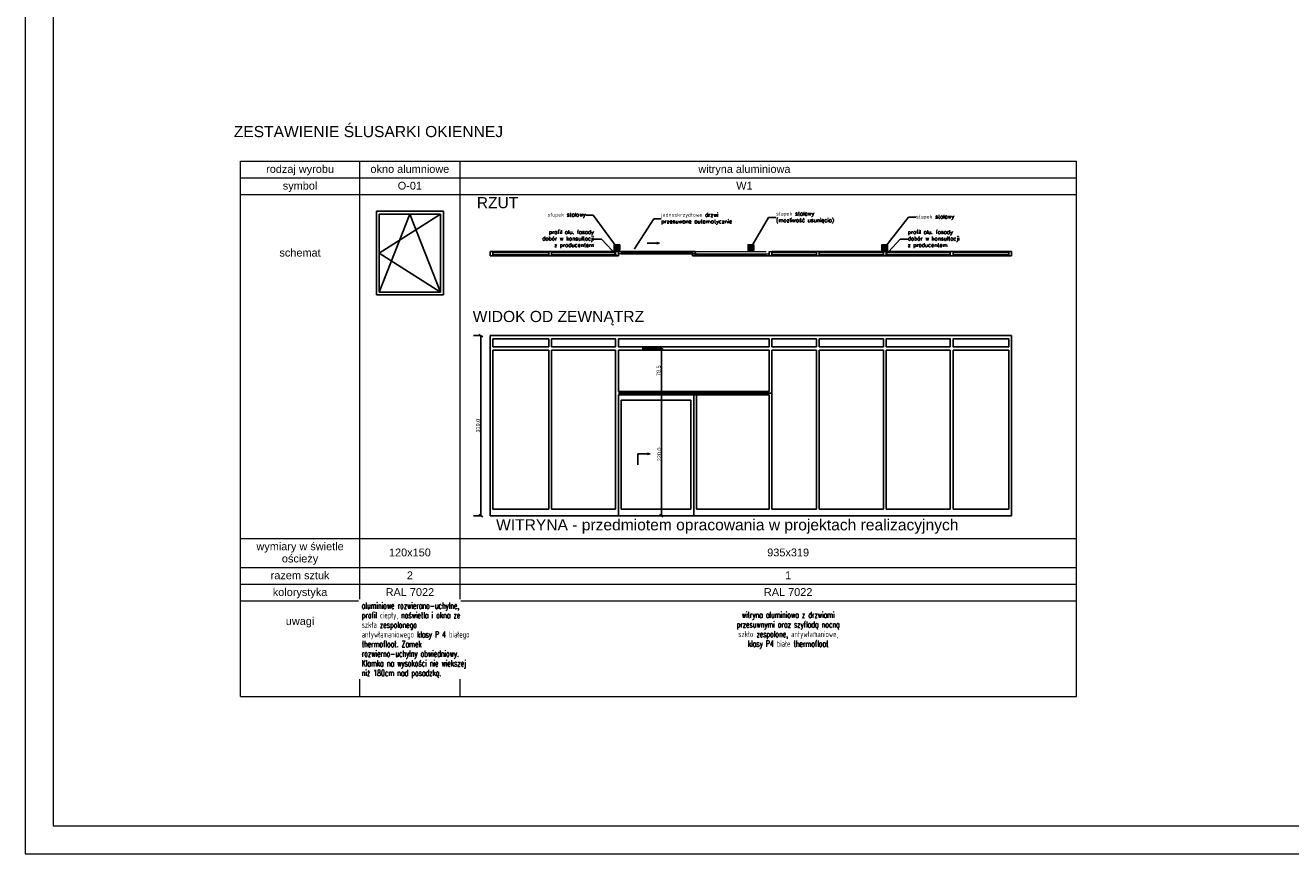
# Model space of a CAD drawing. Header units: metres. Extents: x 5541655 to 5615016, y 5589641 to 5627478.
# Tile 2 of 4: x 5610816 to 5613086, y 5624508 to 5625993. Entities that reach past the tile are written whole.
import ezdxf

# ---------------------------------------------------------------- set-up
doc = ezdxf.new("R2010")
doc.units = ezdxf.units.M
doc.header["$MEASUREMENT"] = 0
doc.layers.get('0').update_dxf_attribs({"linetype": 'CONTINUOUS', "lineweight": 18})
doc.layers.get('Defpoints').update_dxf_attribs({"linetype": 'CONTINUOUS'})
for name, color, linetype in [('2D - Ogólne', 7, 'CONTINUOUS'), ('Wymiarowanie - Ogólne', 7, 'CONTINUOUS'), ('wypelnienia wielobokow', 7, 'CONTINUOUS')]:
    doc.layers.add(name, color=color, linetype=linetype)
doc.layers.add('a___opis_pomieszczeń', color=50, linetype='CONTINUOUS', lineweight=30)
doc.layers.add('a___wymiary', color=7, linetype='CONTINUOUS', lineweight=18, true_color=0x000000)
doc.styles.add('GENERATED_STYLE_2', font='arial.ttf')
doc.styles.get("Standard").update_dxf_attribs({"font": 'simplex.shx'})
doc.styles.add('style1', font='romans.shx', dxfattribs={"width": 0.6})
doc.dimstyles.new('GENERATED_STYLE__84', dxfattribs={"dimtxt": 7, "dimasz": 5.32, "dimexe": 0.18, "dimexo": 30, "dimgap": 0.09, "dimtad": 1, "dimdec": 1, "dimzin": 0, "dimdsep": 46, "dimtxsty": 'GENERATED_STYLE_2', "dimblk": 'ARROWHEAD_2', "dimblk1": 'ARROWHEAD_2', "dimblk2": 'ARROWHEAD_2', "dimcen": 0.09, "dimclrd": 256, "dimclre": 256, "dimclrt": 256, "dimazin": 0, "dimtfac": 1, "dimtdec": 4, "dimtmove": 0, "dimatfit": 3, "dimfxl": 1, "dimtolj": 1, "dimtzin": 0, "dimarcsym": 0})
doc.dimstyles.new('GENERATED_STYLE__85', dxfattribs={"dimtxt": 0.18, "dimasz": 4.56, "dimexe": 0.18, "dimexo": 0.0625, "dimgap": 0.09, "dimtad": 0, "dimtih": 1, "dimtoh": 1, "dimdec": 4, "dimzin": 0, "dimdsep": 46, "dimtxsty": 'Standard', "dimcen": 0.09, "dimadec": 0, "dimazin": 0, "dimtfac": 1, "dimtdec": 4, "dimtmove": 0, "dimatfit": 3, "dimldrblk": 'ARROWHEAD_5', "dimfxl": 1, "dimtolj": 1, "dimtzin": 0, "dimarcsym": 0})

# ---------------------------------------------------------------- blocks, each defined once
blk = doc.blocks.new('ARROWHEAD_2')
at = {"linetype": 'Continuous'}
for p, q in [((0, 0), (-1, 0)), ((-0.38, -0.66), (0.38, 0.66))]:
    blk.add_line(p, q, dxfattribs=at)
blk = doc.blocks.new('*D1056')
at = {"layer": 'Defpoints', "color": 0, "ltscale": 5}
for p in [(5611633.2, 5625436.7), (5611650.1, 5625436.7), (5611650.1, 5625113.7)]:
    blk.add_point(p, dxfattribs=at)
at = {"layer": 'Wymiarowanie - Ogólne', "lineweight": -2}
for p, q in [((5611620.1, 5625436.7), (5611633.1, 5625436.7)), ((5611633.2, 5625119), (5611633.2, 5625431.4)), ((5611620.1, 5625113.7), (5611633.1, 5625113.7))]:
    blk.add_line(p, q, dxfattribs=at)
at = {"layer": 'Wymiarowanie - Ogólne', "lineweight": -2, "ltscale": 5, "xscale": 5.319999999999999, "yscale": 5.319999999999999, "zscale": 5.319999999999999}
for p, rotation in [((5611633.2, 5625436.7), 90), ((5611633.2, 5625113.7), 270)]:
    blk.add_blockref('ARROWHEAD_2', p, dxfattribs=dict(at, rotation=rotation))
at = {"layer": 'Wymiarowanie - Ogólne', "ltscale": 5, "insert": (5611628.9, 5625275.2), "char_height": 7, "attachment_point": 5, "rotation": 90, "style": 'GENERATED_STYLE_2'}
blk.add_mtext('\\A1;\\A1;319,0', dxfattribs=at)
blk = doc.blocks.new('*D1057')
at = {"layer": 'Defpoints', "color": 0, "ltscale": 5}
for p in [(5611957, 5625333.7), (5611968.6, 5625333.7), (5611880.1, 5625113.7)]:
    blk.add_point(p, dxfattribs=at)
at = {"layer": 'Wymiarowanie - Ogólne', "lineweight": -2}
for p, q in [((5611938.6, 5625333.7), (5611956.8, 5625333.7)), ((5611957, 5625119), (5611957, 5625328.4)), ((5611910.1, 5625113.7), (5611957.2, 5625113.7))]:
    blk.add_line(p, q, dxfattribs=at)
at = {"layer": 'Wymiarowanie - Ogólne', "lineweight": -2, "ltscale": 5, "xscale": 5.319999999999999, "yscale": 5.319999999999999, "zscale": 5.319999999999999}
for p, rotation in [((5611957, 5625333.7), 90), ((5611957, 5625113.7), 270)]:
    blk.add_blockref('ARROWHEAD_2', p, dxfattribs=dict(at, rotation=rotation))
at = {"layer": 'Wymiarowanie - Ogólne', "ltscale": 5, "insert": (5611953.4, 5625223.7), "char_height": 7, "attachment_point": 5, "rotation": 90, "style": 'GENERATED_STYLE_2'}
blk.add_mtext('\\A1;220.0', dxfattribs=at)
blk = doc.blocks.new('*D1058')
at = {"layer": 'Defpoints', "color": 0, "ltscale": 5}
for p in [(5611892.9, 5625413.7), (5611957, 5625413.7), (5611968.6, 5625333.7)]:
    blk.add_point(p, dxfattribs=at)
at = {"layer": 'Wymiarowanie - Ogólne', "lineweight": -2}
for p, q in [((5611922.9, 5625413.7), (5611957.2, 5625413.7)), ((5611957, 5625339), (5611957, 5625408.4)), ((5611938.6, 5625333.7), (5611956.8, 5625333.7))]:
    blk.add_line(p, q, dxfattribs=at)
at = {"layer": 'Wymiarowanie - Ogólne', "lineweight": -2, "ltscale": 5, "xscale": 5.319999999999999, "yscale": 5.319999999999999, "zscale": 5.319999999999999}
for p, rotation in [((5611957, 5625413.7), 90), ((5611957, 5625333.7), 270)]:
    blk.add_blockref('ARROWHEAD_2', p, dxfattribs=dict(at, rotation=rotation))
at = {"layer": 'Wymiarowanie - Ogólne', "ltscale": 5, "insert": (5611952.7, 5625373.7), "char_height": 7, "attachment_point": 5, "rotation": 90, "style": 'GENERATED_STYLE_2'}
blk.add_mtext('\\A1;\\A1;78,5', dxfattribs=at)
blk = doc.blocks.new('ARROWHEAD_5')
at = {"linetype": 'Continuous'}
blk.add_line((0, 0), (-1, 0), dxfattribs=at)
blk.add_solid([(-1, 0.2679), (0, 0), (-1, -0.2679), (-1, 0.2679)], dxfattribs=at)

msp = doc.modelspace()

# ---------------------------------------------------------------- hatches: boundary and pattern name
at = {"layer": 'wypelnienia wielobokow', "linetype": 'Continuous'}
for points in [[(5611872.57, 5625599.48), (5611872.57, 5625589.48), (5611882.57, 5625589.48), (5611882.57, 5625599.48)], [(5612112.57, 5625599.48), (5612112.57, 5625589.48), (5612122.57, 5625589.48), (5612122.57, 5625599.48)], [(5612352.57, 5625599.48), (5612352.57, 5625589.48), (5612362.57, 5625589.48), (5612362.57, 5625599.48)]]:
    msp.add_hatch(color=256, dxfattribs=at).paths.add_polyline_path(points)
for points in [[(5611953.46, 5625602.33), (5611948.8, 5625601.08), (5611948.8, 5625603.58)], [(5611936.86, 5625224.49), (5611932.19, 5625223.24), (5611932.19, 5625225.74)]]:
    msp.add_hatch(color=256, dxfattribs=at).paths.add_polyline_path(points, flags=0)

# ---------------------------------------------------------------- linework, layer by layer
at = {"ltscale": 5}
for p, q in [((5612017.57, 5625587.48), (5612145.07, 5625587.48)), ((5612145.07, 5625581.48), (5612017.57, 5625581.48)), ((5612020.07, 5625583.48), (5612150.07, 5625583.48)), ((5612150.07, 5625587.48), (5612155.07, 5625587.48))]:
    msp.add_line(p, q, dxfattribs=at)
for points in [[(5611872.57, 5625599.48), (5611882.57, 5625599.48), (5611882.57, 5625589.48), (5611872.57, 5625589.48)], [(5612112.57, 5625599.48), (5612122.57, 5625599.48), (5612122.57, 5625589.48), (5612112.57, 5625589.48)], [(5612352.57, 5625599.48), (5612362.57, 5625599.48), (5612362.57, 5625589.48), (5612352.57, 5625589.48)], [(5611880.07, 5625587.48), (5611885.07, 5625587.48), (5611885.07, 5625583.48), (5611880.07, 5625583.48)], [(5612145.07, 5625583.48), (5612150.07, 5625583.48), (5612150.07, 5625579.48), (5612145.07, 5625579.48)]]:
    msp.add_lwpolyline(points, close=True, dxfattribs=at)
at = {"layer": '2D - Ogólne', "color": 0}
for p, q in [((5611446.1, 5625509.56), (5611446.1, 5625659.56)), ((5611566.1, 5625659.56), (5611446.1, 5625659.56)), ((5611451.1, 5625514.56), (5611451.1, 5625654.56)), ((5611561.1, 5625654.56), (5611451.1, 5625654.56)), ((5611451.1, 5625514.56), (5611506.1, 5625654.56)), ((5611561.1, 5625654.56), (5611451.1, 5625584.56)), ((5611506.1, 5625654.56), (5611561.1, 5625514.56)), ((5611561.1, 5625514.56), (5611561.1, 5625654.56)), ((5611566.1, 5625509.56), (5611566.1, 5625659.56)), ((5611451.1, 5625584.56), (5611561.1, 5625514.56)), ((5611566.1, 5625509.56), (5611446.1, 5625509.56)), ((5611561.1, 5625514.56), (5611451.1, 5625514.56))]:
    msp.add_line(p, q, dxfattribs=at)
at = {"layer": '2D - Ogólne'}
for p, q in [((5611931.32, 5625602.33), (5611948.8, 5625602.33)), ((5611953.46, 5625602.33), (5611948.8, 5625603.58)), ((5611948.8, 5625601.08), (5611948.8, 5625603.58)), ((5611953.46, 5625602.33), (5611948.8, 5625601.08)), ((5611650.07, 5625587.48), (5611655.07, 5625587.48)), ((5611650.07, 5625579.48), (5611650.07, 5625587.48)), ((5611655.07, 5625579.48), (5611650.07, 5625579.48)), ((5611655.07, 5625587.48), (5611655.07, 5625579.48)), ((5611655.07, 5625587.48), (5611876.57, 5625587.48)), ((5611655.07, 5625585.48), (5611755.07, 5625585.48)), ((5611655.07, 5625581.48), (5611755.07, 5625581.48)), ((5611655.07, 5625579.48), (5611876.57, 5625579.48)), ((5611755.07, 5625587.48), (5611760.07, 5625587.48)), ((5611755.07, 5625579.48), (5611755.07, 5625587.48)), ((5611760.07, 5625579.48), (5611755.07, 5625579.48)), ((5611760.07, 5625587.48), (5611760.07, 5625579.48)), ((5611760.07, 5625585.48), (5611875.07, 5625585.48)), ((5611760.07, 5625581.48), (5611875.07, 5625581.48)), ((5611875.07, 5625587.48), (5611880.07, 5625587.48)), ((5611875.07, 5625579.48), (5611875.07, 5625587.48)), ((5611880.07, 5625579.48), (5611875.07, 5625579.48)), ((5611880.07, 5625587.48), (5611880.07, 5625579.48)), ((5611882.57, 5625597.48), (5611882.57, 5625592.48)), ((5611885.07, 5625587.48), (5612015.07, 5625587.48)), ((5611885.07, 5625585.48), (5612012.57, 5625585.48)), ((5611885.07, 5625583.48), (5612015.07, 5625583.48)), ((5612012.57, 5625579.48), (5612012.57, 5625587.48)), ((5612017.57, 5625587.48), (5612012.57, 5625587.48)), ((5612017.57, 5625579.48), (5612012.57, 5625579.48)), ((5612015.07, 5625583.48), (5612020.07, 5625583.48)), ((5612017.57, 5625587.48), (5612017.57, 5625579.48)), ((5612017.57, 5625579.48), (5612115.07, 5625579.48)), ((5612120.07, 5625579.48), (5612115.07, 5625579.48)), ((5612118.57, 5625579.48), (5612355.07, 5625579.48)), ((5612150.07, 5625579.48), (5612150.07, 5625587.48)), ((5612154.97, 5625585.48), (5612235.07, 5625585.48)), ((5612154.97, 5625581.48), (5612235.07, 5625581.48)), ((5612155.07, 5625587.48), (5612355.07, 5625587.48)), ((5612155.07, 5625587.48), (5612155.07, 5625579.48)), ((5612235.07, 5625587.48), (5612240.07, 5625587.48)), ((5612235.07, 5625579.48), (5612235.07, 5625587.48)), ((5612240.07, 5625579.48), (5612235.07, 5625579.48)), ((5612240.07, 5625587.48), (5612240.07, 5625579.48)), ((5612240.07, 5625585.48), (5612355.07, 5625585.48)), ((5612240.07, 5625581.48), (5612355.07, 5625581.48)), ((5612355.07, 5625587.48), (5612360.07, 5625587.48)), ((5612355.07, 5625579.48), (5612355.07, 5625587.48)), ((5612360.07, 5625579.48), (5612355.07, 5625579.48)), ((5612360.07, 5625587.48), (5612360.07, 5625579.48)), ((5612360.07, 5625587.48), (5612580.07, 5625587.48)), ((5612360.07, 5625585.48), (5612475.07, 5625585.48)), ((5612360.07, 5625581.48), (5612475.07, 5625581.48)), ((5612360.07, 5625579.48), (5612580.07, 5625579.48)), ((5612475.07, 5625587.48), (5612480.07, 5625587.48)), ((5612475.07, 5625579.48), (5612475.07, 5625587.48)), ((5612480.07, 5625579.48), (5612475.07, 5625579.48)), ((5612480.07, 5625587.48), (5612480.07, 5625579.48)), ((5612480.07, 5625585.48), (5612580.07, 5625585.48)), ((5612480.07, 5625581.48), (5612580.07, 5625581.48)), ((5612580.07, 5625587.48), (5612585.07, 5625587.48)), ((5612580.07, 5625579.48), (5612580.07, 5625587.48)), ((5612585.07, 5625579.48), (5612580.07, 5625579.48)), ((5612585.07, 5625587.48), (5612585.07, 5625579.48)), ((5611650.07, 5625436.71), (5611650.07, 5625113.71)), ((5611650.07, 5625436.71), (5612585.07, 5625436.71)), ((5611655.07, 5625430.71), (5611755.07, 5625430.71)), ((5611655.07, 5625430.71), (5611655.07, 5625416.71)), ((5611655.07, 5625416.71), (5611755.07, 5625416.71)), ((5611755.07, 5625430.71), (5611755.07, 5625416.71)), ((5611760.07, 5625430.71), (5611760.07, 5625416.71)), ((5611760.07, 5625430.71), (5611875.07, 5625430.71)), ((5611760.07, 5625416.71), (5611875.07, 5625416.71)), ((5611875.07, 5625430.71), (5611875.07, 5625416.71)), ((5611880.07, 5625430.71), (5612115.07, 5625430.71)), ((5611880.07, 5625430.71), (5611880.07, 5625416.71)), ((5611880.07, 5625416.71), (5612115.07, 5625416.71)), ((5612150.07, 5625430.71), (5612150.07, 5625416.71)), ((5612155.07, 5625430.71), (5612235.07, 5625430.71)), ((5612155.07, 5625430.71), (5612155.07, 5625416.71)), ((5612155.07, 5625416.71), (5612235.07, 5625416.71)), ((5612235.07, 5625430.71), (5612235.07, 5625416.71)), ((5612240.07, 5625430.71), (5612355.07, 5625430.71)), ((5612240.07, 5625430.71), (5612240.07, 5625416.71)), ((5612240.07, 5625416.71), (5612355.07, 5625416.71)), ((5612355.07, 5625430.71), (5612355.07, 5625416.71)), ((5612360.07, 5625430.71), (5612475.07, 5625430.71)), ((5612360.07, 5625430.71), (5612360.07, 5625416.71)), ((5612360.07, 5625416.71), (5612475.07, 5625416.71)), ((5612475.07, 5625430.71), (5612475.07, 5625416.71)), ((5612480.07, 5625430.71), (5612580.07, 5625430.71)), ((5612480.07, 5625430.71), (5612480.07, 5625416.71)), ((5612480.07, 5625416.71), (5612580.07, 5625416.71)), ((5612580.07, 5625430.71), (5612580.07, 5625416.71)), ((5612585.07, 5625436.71), (5612585.07, 5625113.71)), ((5611655.07, 5625410.71), (5611755.07, 5625410.71)), ((5611655.07, 5625410.71), (5611655.07, 5625125.71)), ((5611755.07, 5625410.71), (5611755.07, 5625125.71)), ((5611760.07, 5625410.71), (5611875.07, 5625410.71)), ((5611760.07, 5625410.71), (5611760.07, 5625125.71)), ((5611875.07, 5625410.71), (5611875.07, 5625125.71)), ((5611880.07, 5625410.71), (5612150.07, 5625410.71)), ((5611880.07, 5625410.71), (5611880.07, 5625336.71)), ((5612150.07, 5625410.71), (5612150.07, 5625336.71)), ((5612155.07, 5625410.71), (5612235.07, 5625410.71)), ((5612155.07, 5625410.71), (5612155.07, 5625125.71)), ((5612235.07, 5625410.71), (5612235.07, 5625125.71)), ((5612240.07, 5625410.71), (5612355.07, 5625410.71)), ((5612240.07, 5625410.71), (5612240.07, 5625125.71)), ((5612355.07, 5625410.71), (5612355.07, 5625125.71)), ((5612360.07, 5625410.71), (5612475.07, 5625410.71)), ((5612360.07, 5625410.71), (5612360.07, 5625125.71)), ((5612475.07, 5625410.71), (5612475.07, 5625125.71)), ((5612480.07, 5625410.71), (5612580.07, 5625410.71)), ((5612480.07, 5625410.71), (5612480.07, 5625125.71)), ((5612580.07, 5625410.71), (5612580.07, 5625125.71)), ((5611880.07, 5625336.71), (5612150.07, 5625336.71)), ((5611880.07, 5625333.71), (5612155.07, 5625333.71)), ((5611880.07, 5625330.71), (5611880.07, 5625113.71)), ((5611880.07, 5625330.71), (5611997.57, 5625330.71)), ((5611997.57, 5625330.71), (5612150.07, 5625330.71)), ((5612015.07, 5625113.71), (5612015.07, 5625330.71)), ((5612020.07, 5625125.71), (5612020.07, 5625330.71)), ((5612150.07, 5625330.71), (5612150.07, 5625125.71)), ((5611885.07, 5625320.71), (5612010.07, 5625320.71)), ((5611885.07, 5625320.71), (5611885.07, 5625125.71)), ((5612010.07, 5625125.71), (5612010.07, 5625320.71)), ((5611914.72, 5625204.94), (5611914.72, 5625224.49)), ((5611914.72, 5625224.49), (5611932.19, 5625224.49)), ((5611936.86, 5625224.49), (5611932.19, 5625225.74)), ((5611932.19, 5625223.24), (5611932.19, 5625225.74)), ((5611936.86, 5625224.49), (5611932.19, 5625223.24)), ((5611655.07, 5625125.71), (5611755.07, 5625125.71)), ((5611760.07, 5625125.71), (5611875.07, 5625125.71)), ((5611885.07, 5625125.71), (5612010.07, 5625125.71)), ((5612020.07, 5625125.71), (5612150.07, 5625125.71)), ((5612155.07, 5625125.71), (5612235.07, 5625125.71)), ((5612240.07, 5625125.71), (5612355.07, 5625125.71)), ((5612360.07, 5625125.71), (5612475.07, 5625125.71)), ((5612480.07, 5625125.71), (5612580.07, 5625125.71)), ((5611650.07, 5625113.71), (5612585.07, 5625113.71))]:
    msp.add_line(p, q, dxfattribs=at)
at = {"layer": 'a___opis_pomieszczeń', "color": 0, "lineweight": 5}
for p, q in [((5611202.19, 5625749.56), (5612701.6, 5625749.56)), ((5611202.19, 5624789.59), (5611202.19, 5625749.56)), ((5611416.1, 5624789.59), (5611416.1, 5625749.56)), ((5611596.1, 5624789.59), (5611596.1, 5625749.56)), ((5611202.19, 5625719.56), (5612701.6, 5625719.56)), ((5611202.19, 5625689.56), (5612701.6, 5625689.56)), ((5611202.19, 5625073.09), (5612701.6, 5625073.09)), ((5611202.19, 5625021.09), (5612701.6, 5625021.09)), ((5611202.19, 5624991.09), (5612701.6, 5624991.09)), ((5611202.19, 5624961.09), (5612701.6, 5624961.09)), ((5611202.19, 5624789.59), (5612701.6, 5624789.59))]:
    msp.add_line(p, q, dxfattribs=at)
at = {"layer": 'a___wymiary'}
msp.add_line((5612701.6, 5624789.59), (5612701.6, 5625749.56), dxfattribs=at)
at = {"layer": 'wypelnienia wielobokow', "flags": 128}
for points in [[(5611882.57, 5625599.48), (5611872.57, 5625599.48), (5611872.57, 5625589.48), (5611882.57, 5625589.48)], [(5612122.57, 5625599.48), (5612112.57, 5625599.48), (5612112.57, 5625589.48), (5612122.57, 5625589.48)], [(5612362.57, 5625599.48), (5612352.57, 5625599.48), (5612352.57, 5625589.48), (5612362.57, 5625589.48)], [(5611755.07, 5625416.71), (5611755.07, 5625430.71), (5611655.07, 5625430.71), (5611655.07, 5625416.71)], [(5611760.07, 5625416.71), (5611875.07, 5625416.71), (5611875.07, 5625430.71), (5611760.07, 5625430.71)], [(5612150.07, 5625416.71), (5612150.07, 5625430.71), (5611880.07, 5625430.71), (5611880.07, 5625416.71)], [(5612155.07, 5625416.71), (5612235.07, 5625416.71), (5612235.07, 5625430.71), (5612155.07, 5625430.71)], [(5612355.07, 5625430.71), (5612240.07, 5625430.71), (5612240.07, 5625416.71), (5612355.07, 5625416.71)], [(5612475.07, 5625416.71), (5612475.07, 5625430.71), (5612360.07, 5625430.71), (5612360.07, 5625416.71)], [(5612580.07, 5625416.71), (5612580.07, 5625430.71), (5612480.07, 5625430.71), (5612480.07, 5625416.71)]]:
    msp.add_lwpolyline(points, close=True, dxfattribs=at)

# ---------------------------------------------------------------- texts
at = {"color": 0, "style": 'GENERATED_STYLE_2'}
for s, insert, char_height, attachment_point in [('{ZESTAWIENIE ŚLUSARKI OKIENNEJ}', (5611673.14, 5625812.43), 20, 3), ('{rodzaj wyrobu}', (5611309.14, 5625742.36), 14, 2), ('{okno alumniowe}', (5611506.1, 5625742.36), 14, 2), ('witryna aluminiowa', (5612105.96, 5625742.36), 14, 2), ('{symbol}', (5611309.14, 5625712.36), 14, 2), ('O-01', (5611506.1, 5625712.36), 14, 2), ('W1', (5612105.96, 5625712.36), 14, 2), ('{RZUT}', (5611700.51, 5625684.96), 20, 3), ('{schemat}', (5611309.14, 5625592.36), 14, 2), ('{WIDOK OD ZEWNĄTRZ}', (5611926.05, 5625480.92), 20, 3), ('{WITRYNA - przedmiotem opracowania w projektach realizacyjnych}', (5612489.76, 5625107.48), 20, 3), ('{120x150}', (5611506.1, 5625054.89), 14, 2), ('935x319', (5612184.37, 5625054.89), 14, 2), ('{razem sztuk}', (5611309.14, 5625013.89), 14, 2), ('{2}', (5611506.1, 5625013.89), 14, 2), ('1', (5612184.37, 5625013.89), 14, 2), ('{kolorystyka}', (5611309.14, 5624983.89), 14, 2), ('RAL 7022', (5612184.37, 5624983.89), 14, 2), ('{uwagi}', (5611309.14, 5624931.89), 14, 2)]:
    msp.add_mtext(s, dxfattribs=dict(at, insert=insert, char_height=char_height, attachment_point=attachment_point))
at = {"char_height": 7}
for s, insert, width, attachment_point in [('{słupek stalowy}', (5611821.25, 5625652.31), 128.717, 6), ('{jednoskrzydłowe drzwi\\Pprzesuwane automatycznie}', (5611956.92, 5625646.12), 128.717, 4), ('słupek stalowy (mozliwość usunięcia)', (5612162.77, 5625648.29), 128.717, 4), ('{słupek stalowy}', (5612413.88, 5625648.76), 128.717, 4), ('{profil alu. fasady\\Pdobór w konsultacji \\Pz producentem}', (5611836.06, 5625609.51), 90.1394, 6), ('{profil alu. fasady\\Pdobór w konsultacji \\Pz producentem}', (5612398.81, 5625609.51), 90.1394, 4)]:
    msp.add_mtext(s, dxfattribs=dict(at, insert=insert, width=width, attachment_point=attachment_point))
at = {"color": 0, "insert": (5611309.14, 5625065.89), "char_height": 14, "attachment_point": 2, "line_spacing_factor": 0.93983, "style": 'GENERATED_STYLE_2'}
msp.add_mtext('{wymiary w świetle \\Pościeży}', dxfattribs=at)
at = {"insert": (5612184.37, 5624941.51), "char_height": 11, "width": 172.1738, "attachment_point": 2, "line_spacing_factor": 0.93983, "style": 'style1', "bg_fill": 2}
msp.add_mtext('witryna aluminiowa z drzwiami przesuwnymi oraz szyfladą nocną\\Pszkło zespolone, antywłamaniowe, \\Pklasy P4 białe thermofloat', dxfattribs=at)

# ---------------------------------------------------------------- dimensions: what is measured, and where the dimension line sits
at = {"layer": 'Wymiarowanie - Ogólne'}
for base, p1, p2, text, picture, middle in [((5611633.23, 5625436.71), (5611650.07, 5625113.71), (5611650.07, 5625436.71), '\\A1;319,0', '*D1056', (5611628.94, 5625275.21)), ((5611957.02, 5625413.71), (5611968.65, 5625333.71), (5611892.88, 5625413.71), '\\A1;78,5', '*D1058', (5611952.72, 5625373.71))]:
    dim = msp.add_linear_dim(base=base, p1=p1, p2=p2, angle=90, text=text, dimstyle='GENERATED_STYLE__84', dxfattribs=at)
    dim.commit()
    dim.dimension.update_dxf_attribs({"geometry": picture, "text_midpoint": middle})
dim = msp.add_linear_dim(base=(5611957.02, 5625333.71), p1=(5611880.07, 5625113.71), p2=(5611968.65, 5625333.71), angle=90, dimstyle='GENERATED_STYLE__84', dxfattribs=at)
dim.commit()
dim.dimension.update_dxf_attribs({"geometry": '*D1057', "text_midpoint": (5611953.36, 5625223.71)})

# ---------------------------------------------------------------- leaders
at = {"annotation_type": 0, "has_hookline": 1}
for points, hookline_direction, text_width in [([(5611877.69, 5625593.8), (5611834.66, 5625652.31), (5611821.34, 5625652.31)], 1, 77.67), ([(5611908.71, 5625592.29), (5611943.51, 5625646.12), (5611956.83, 5625646.12)], 0, 115.67), ([(5612117.44, 5625593.8), (5612149.36, 5625648.29), (5612162.68, 5625648.29)], 0, 114.33), ([(5612357.44, 5625593.8), (5612400.47, 5625648.76), (5612413.79, 5625648.76)], 0, 77.67), ([(5611877.57, 5625579.48), (5611849.47, 5625609.51), (5611836.15, 5625609.51)], 1, 78), ([(5612357.57, 5625579.48), (5612385.4, 5625609.51), (5612398.72, 5625609.51)], 0, 78)]:
    msp.add_leader(points, dimstyle='GENERATED_STYLE__85', dxfattribs=dict(at, hookline_direction=hookline_direction, text_width=text_width))

# ---------------------------------------------------------------- next in the draw order: texts
at = {"insert": (5611505.84, 5624958.11), "char_height": 11, "width": 172.1738, "attachment_point": 2, "line_spacing_factor": 0.93983, "style": 'style1', "bg_fill": 2}
msp.add_mtext('\\pxql;aluminiowe rozwierano-uchylne, profil ciepły, naświetla i okna ze szkła zespolonego antywłamaniowego klasy P 4 białego thermofloat. Zamek rozwierno-uchylny obwiedniowy.\\PKlamka na wysokości nie wiekszej niż 180cm nad posadzką.', dxfattribs=at)

# ---------------------------------------------------------------- next in the draw order: linework, layer by layer
at = {"layer": 'a___wymiary', "color": 0}
for points in [[(5615016.47, 5627477.88), (5610816.47, 5627477.88), (5610816.47, 5624507.88), (5615016.47, 5624507.88)], [(5614966.47, 5627427.88), (5610866.47, 5627427.88), (5610866.47, 5624557.88), (5614966.47, 5624557.88)]]:
    msp.add_lwpolyline(points, close=True, dxfattribs=at)

# ---------------------------------------------------------------- next in the draw order: texts
at = {"color": 0, "insert": (5611506.1, 5624983.89), "char_height": 14, "attachment_point": 2, "style": 'GENERATED_STYLE_2'}
msp.add_mtext('RAL 7022', dxfattribs=at)

doc.saveas('drawing.dxf')
